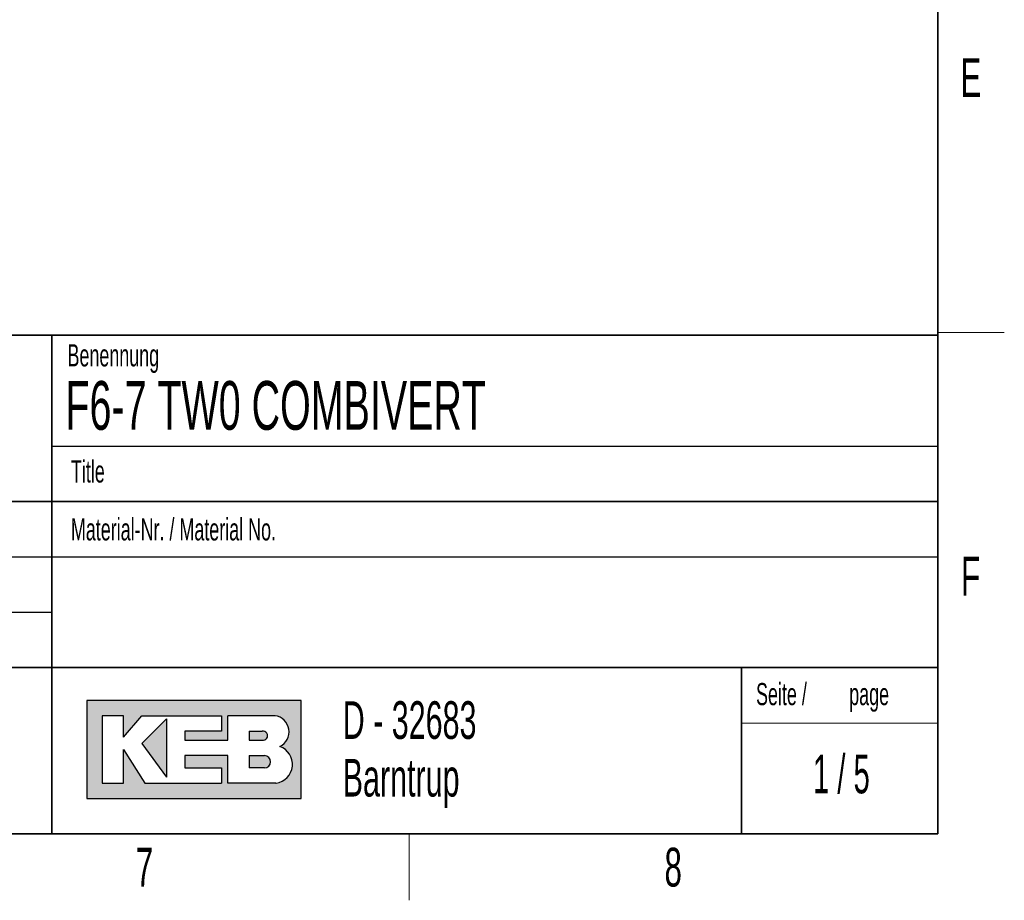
# Model space of a CAD drawing. Header units: millimetres. Extents: x 5 to 418, y 2 to 292.
# Tile 50 of 52: x 325 to 414, y 6 to 85. Entities that reach past the tile are written whole.
import ezdxf

# ---------------------------------------------------------------- set-up
doc = ezdxf.new("R2010")
doc.units = ezdxf.units.MM
doc.layers.add('SLD-0', color=7, linetype='Continuous')
doc.styles.add('SLDTEXTSTYLE1', font='TXT', dxfattribs={"width": 0.605})
doc.styles.add('SLDTEXTSTYLE2', font='TXT', dxfattribs={"width": 0.563})

# ---------------------------------------------------------------- blocks, each defined once
blk = doc.blocks.new('SW_NOTE_0_16')
at = {"layer": 'SLD-0', "color": 0, "char_height": 3.4, "attachment_point": 1, "style": 'SLDTEXTSTYLE1'}
for s, insert in [('D - 32683', (0, 4.3828303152)), ('Barntrup', (0, -0.8171696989))]:
    blk.add_mtext(s, dxfattribs=dict(at, insert=insert))
blk = doc.blocks.new('SW_NOTE_0_17')
at = {"layer": 'SLD-0', "color": 0, "char_height": 2, "attachment_point": 1, "style": 'SLDTEXTSTYLE1'}
for s, insert in [('Seite /', (0, 2.5781354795)), ('page', (8.413542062, 2.5784205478))]:
    blk.add_mtext(s, dxfattribs=dict(at, insert=insert))

msp = doc.modelspace()

# ---------------------------------------------------------------- hatches: boundary and pattern name
at = {"linetype": 'Continuous'}
h = msp.add_hatch(color=7, dxfattribs=at)
h.paths.add_polyline_path([(331.1423676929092, 15.18257760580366), (350.5207896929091, 15.18257760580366), (350.5207896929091, 24.04128480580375), (331.1423676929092, 24.04128480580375)], flags=0)
edge = h.paths.add_edge_path(flags=0)
edge.add_arc((347.9991875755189, 18.26988521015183), 1.720915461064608, -81.72003226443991, 70.17096003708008, ccw=False)
edge.add_line((348.2470169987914, 16.56690822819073), (348.2293995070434, 16.56675060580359))
edge.add_line((348.2293995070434, 16.56675060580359), (343.8767592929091, 16.56675060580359))
edge.add_line((343.8767592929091, 16.56675060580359), (343.8767592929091, 19.05826200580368))
edge.add_line((343.8767592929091, 19.05826200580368), (340.0010748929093, 19.05826200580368))
edge.add_line((340.0010748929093, 19.05826200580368), (340.0010748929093, 17.95092360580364))
edge.add_line((340.0010748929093, 17.95092360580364), (343.3230900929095, 17.95092360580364))
edge.add_line((343.3230900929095, 17.95092360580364), (343.3230900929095, 16.56675060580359))
edge.add_line((343.3230900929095, 16.56675060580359), (336.4022250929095, 16.56675060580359))
edge.add_line((336.4022250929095, 16.56675060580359), (334.4643828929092, 19.61193120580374))
edge.add_line((334.4643828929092, 19.61193120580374), (334.4643828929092, 16.56675060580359))
edge.add_line((334.4643828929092, 16.56675060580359), (332.5265406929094, 16.56675060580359))
edge.add_line((332.5265406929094, 16.56675060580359), (332.5265406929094, 22.65711180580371))
edge.add_line((332.5265406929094, 22.65711180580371), (334.4643828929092, 22.65711180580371))
edge.add_line((334.4643828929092, 22.65711180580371), (334.4643828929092, 20.71926960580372))
edge.add_line((334.4643828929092, 20.71926960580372), (336.1253904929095, 22.65711180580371))
edge.add_line((336.1253904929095, 22.65711180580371), (343.3230900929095, 22.65711180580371))
edge.add_line((343.3230900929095, 22.65711180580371), (343.3230900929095, 21.27293880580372))
edge.add_line((343.3230900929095, 21.27293880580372), (340.0010748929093, 21.27293880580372))
edge.add_line((340.0010748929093, 21.27293880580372), (340.0010748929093, 20.44243500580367))
edge.add_line((340.0010748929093, 20.44243500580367), (343.8767592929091, 20.44243500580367))
edge.add_line((343.8767592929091, 20.44243500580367), (343.8767592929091, 22.65711180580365))
edge.add_line((343.8767592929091, 22.65711180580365), (348.1497422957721, 22.65711180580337))
edge.add_line((348.1497422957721, 22.65711180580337), (348.151741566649, 22.65711180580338))
edge.add_line((348.151741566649, 22.65711180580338), (348.1521661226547, 22.65713246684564))
edge.add_arc((347.9523797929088, 21.20834406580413), 1.462498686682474, -64.4589412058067, 82.1484933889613, ccw=False)
msp.add_hatch(color=7, dxfattribs=at).paths.add_polyline_path([(338.3400672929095, 17.12041980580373), (338.3400672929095, 22.38027720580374), (336.1253904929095, 20.16560040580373)], flags=0)
h = msp.add_hatch(color=7, dxfattribs=at)
edge = h.paths.add_edge_path(flags=0)
edge.add_line((345.8146014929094, 20.44243500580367), (346.974194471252, 20.44243500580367))
edge.add_arc((347.0534490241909, 20.85768690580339), 0.4227474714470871, 259.1945394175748, 460.8054605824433)
edge.add_line((346.9741944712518, 21.27293880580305), (345.8146014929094, 21.27293880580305))
edge.add_line((345.8146014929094, 21.27293880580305), (345.8146014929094, 20.44243500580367))
h = msp.add_hatch(color=7, dxfattribs=at)
edge = h.paths.add_edge_path(flags=0)
edge.add_line((345.8146014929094, 17.95092360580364), (347.1991847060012, 17.95092360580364))
edge.add_arc((347.1991847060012, 18.50459280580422), 0.5536692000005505, 270.0000000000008, 450.0000000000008)
edge.add_line((347.1991847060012, 19.05826200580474), (347.1703327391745, 19.05826200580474))
edge.add_line((347.1703327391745, 19.05826200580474), (345.8146014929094, 19.05826200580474))
edge.add_line((345.8146014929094, 19.05826200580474), (345.8146014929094, 17.95092360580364))

# ---------------------------------------------------------------- linework, layer by layer
at = {"layer": 'SLD-0', "lineweight": 35}
for p, q in [((408, 12), (408, 282.5)), ((135, 57), (408, 57)), ((328, 57.0000000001), (328, 12)), ((408, 57), (408, 12)), ((408, 42), (288, 42)), ((288, 27), (408, 27)), ((390.2572074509, 27), (390.2572074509, 12)), ((26, 12), (408, 12)), ((135, 12), (408, 12))]:
    msp.add_line(p, q, dxfattribs=at)
at = {"layer": 'SLD-0', "lineweight": 18}
for p, q in [((408, 57.25), (414, 57.25)), ((390.2572074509, 22), (408, 22)), ((360.25, 6), (360.25, 12))]:
    msp.add_line(p, q, dxfattribs=at)
at = {"layer": 'SLD-0'}
for p, q in [((328, 47.0000000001), (408, 47.0000000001)), ((288, 37), (408, 37)), ((288, 32), (328, 32)), ((348.1497422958, 22.6571118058), (348.1517415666, 22.6571118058)), ((348.1517415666, 22.6571118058), (348.1521661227, 22.6571324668)), ((348.229399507, 16.5667506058), (348.2470169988, 16.5669082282))]:
    msp.add_line(p, q, dxfattribs=at)
at = {"layer": 'SLD-0', "linetype": 'Continuous'}
for p, q in [((350.5207896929, 24.0412848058), (331.1423676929, 24.0412848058)), ((331.1423676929, 24.0412848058), (331.1423676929, 15.1825776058)), ((350.5207896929, 15.1825776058), (350.5207896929, 24.0412848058)), ((334.4643828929, 22.6571118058), (332.5265406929, 22.6571118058)), ((332.5265406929, 22.6571118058), (332.5265406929, 16.5667506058)), ((334.4643828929, 20.7192696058), (336.1253904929, 22.6571118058)), ((334.4643828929, 20.7192696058), (334.4643828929, 22.6571118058)), ((336.1253904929, 22.6571118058), (343.3230900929, 22.6571118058)), ((338.3400672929, 22.3802772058), (336.1253904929, 20.1656004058)), ((338.3400672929, 22.3802772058), (338.3400672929, 17.1204198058)), ((343.3230900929, 22.6571118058), (343.3230900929, 21.2729388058)), ((348.1497422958, 22.6571118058), (343.8767592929, 22.6571118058)), ((343.8767592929, 20.4424350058), (343.8767592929, 22.6571118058)), ((348.1497422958, 22.6571118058), (348.1517415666, 22.6571118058)), ((348.1517415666, 22.6571118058), (348.1521661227, 22.6571324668)), ((340.0010748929, 21.2729388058), (340.0010748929, 20.4424350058)), ((343.3230900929, 21.2729388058), (340.0010748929, 21.2729388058)), ((345.8146014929, 21.2729388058), (346.9741944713, 21.2729388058)), ((345.8146014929, 21.2729388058), (345.8146014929, 20.4424350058)), ((334.4643828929, 16.5667506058), (334.4643828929, 19.6119312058)), ((334.4643828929, 19.6119312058), (336.4022250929, 16.5667506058)), ((336.1253904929, 20.1656004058), (338.3400672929, 17.1204198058)), ((340.0010748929, 20.4424350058), (343.8767592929, 20.4424350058)), ((345.8146014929, 20.4424350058), (346.9741944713, 20.4424350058)), ((340.0010748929, 19.0582620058), (340.0010748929, 17.9509236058)), ((343.8767592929, 19.0582620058), (340.0010748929, 19.0582620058)), ((343.8767592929, 16.5667506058), (343.8767592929, 19.0582620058)), ((345.8146014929, 19.0582620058), (347.199184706, 19.0582620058)), ((345.8146014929, 19.0582620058), (345.8146014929, 17.9509236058)), ((347.1703327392, 19.0582620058), (347.199184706, 19.0582620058)), ((340.0010748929, 17.9509236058), (343.3230900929, 17.9509236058)), ((343.3230900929, 17.9509236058), (343.3230900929, 16.5667506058)), ((347.199184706, 17.9509236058), (345.8146014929, 17.9509236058)), ((332.5265406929, 16.5667506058), (334.4643828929, 16.5667506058)), ((336.4022250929, 16.5667506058), (343.3230900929, 16.5667506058)), ((348.229399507, 16.5667506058), (343.8767592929, 16.5667506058)), ((348.229399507, 16.5667506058), (348.2470169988, 16.5669082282)), ((331.1423676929, 15.1825776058), (350.5207896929, 15.1825776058))]:
    msp.add_line(p, q, dxfattribs=at)
for centre, radius, start, end in [((347.9523797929, 21.2083440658), 1.46249868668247, 295.5410587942, 82.1484933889), ((347.0534490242, 20.8576869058), 0.4227474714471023, 259.1945394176, 100.8054605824), ((347.9991875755, 18.2698852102), 1.720915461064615, 278.2799677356, 70.1709600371), ((347.199184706, 18.5045928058), 0.5536692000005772, 270, 90)]:
    msp.add_arc(centre, radius, start, end, dxfattribs=at)

# ---------------------------------------------------------------- block references
at = {"layer": 'SLD-0'}
for name, p in [('SW_NOTE_0_17', (391.5827404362, 23.0329928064)), ('SW_NOTE_0_16', (354.2591907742, 19.5828264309))]:
    msp.add_blockref(name, p, dxfattribs=at)

# ---------------------------------------------------------------- texts
for s, insert, char_height, attachment_point, style in [('E', (410.9815679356, 82.0010772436), 3.5, 2, 'SLDTEXTSTYLE1'), ('Benennung', (329.4092408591, 56.1865848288), 2, 1, 'SLDTEXTSTYLE1'), ('F6-7 TW0 COMBIVERT', (329.222041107, 52.8643539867), 4.4, 1, 'SLDTEXTSTYLE1'), ('Title', (329.7169273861, 45.7051426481), 2, 1, 'SLDTEXTSTYLE1'), ('Material-Nr. / Material No.', (329.7169273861, 40.4793879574), 2, 1, 'SLDTEXTSTYLE1'), ('F', (410.9536166, 37.0010772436), 3.5, 2, 'SLDTEXTSTYLE1'), ('1 / 5', (399.2902874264, 19.1523676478), 3.5, 2, 'SLDTEXTSTYLE2'), ('7', (336.3527123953, 10.7429955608), 3.5, 2, 'SLDTEXTSTYLE1'), ('8', (384.1027123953, 10.7429955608), 3.5, 2, 'SLDTEXTSTYLE1')]:
    msp.add_mtext(s, dxfattribs=dict(at, insert=insert, char_height=char_height, attachment_point=attachment_point, style=style))

doc.saveas('drawing.dxf')
